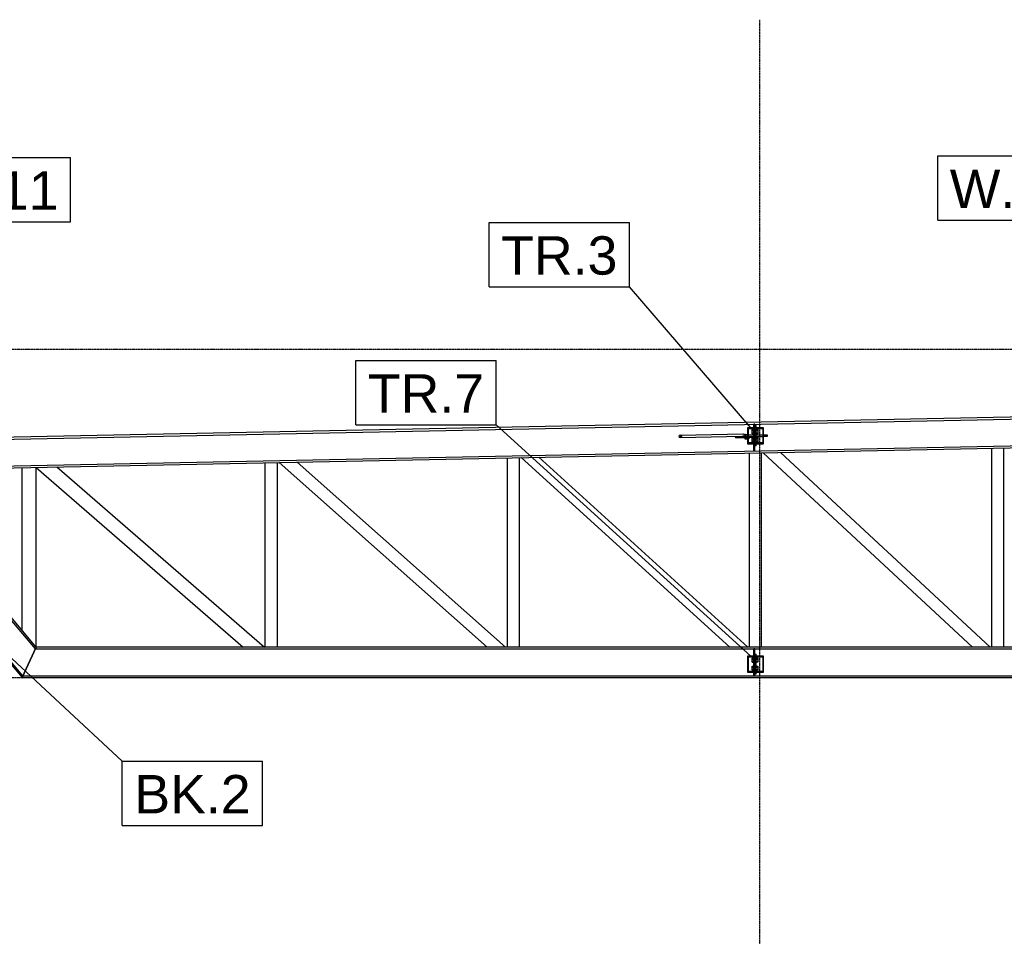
# Model space of a CAD drawing. Header units: millimetres. Extents: x 0 to 42000, y 0 to 29700.
# Tile 5 of 29: x 6320 to 11220, y 9628 to 14192. Entities that reach past the tile are written whole.
import ezdxf

# ---------------------------------------------------------------- set-up
doc = ezdxf.new("R2010")
doc.units = ezdxf.units.MM
doc.linetypes.add('DXK_LINE_DOT3', pattern=[5.9187, 2.979, -0.9799, 0.9799, -0.9799])
for name, color, linetype in [('TS_INNE_OBIEKTY', 7, 'Continuous'), ('TS_LINIE_WIDOCZNE', 7, 'Continuous'), ('TS_OPISY', 7, 'Continuous'), ('TS_OPISY_LINIE', 7, 'Continuous'), ('TS_OPISY_RAMKA', 7, 'Continuous'), ('TS_WYPELNIENIE', 7, 'Continuous')]:
    doc.layers.add(name, color=color, linetype=linetype)
doc.styles.add('Arial', font='ARIAL.TTF', dxfattribs={"height": 0.2})

# ---------------------------------------------------------------- blocks, each defined once
blk = doc.blocks.new('Part-293068075-1342 - 1320')
at = {"layer": 'TS_LINIE_WIDOCZNE', "color": 1, "linetype": 'Continuous'}
for p, q in [((6402.7, 11068.5), (6332.1, 10916.5)), ((6398.5, 11059.5), (18332.1, 11059.5)), ((18332.1, 11068.5), (6402.7, 11068.5)), ((6332.1, 10916.5), (18332.1, 10916.5)), ((6336.3, 10925.5), (18332.1, 10925.5))]:
    blk.add_line(p, q, dxfattribs=at)
blk = doc.blocks.new('Part-293068075-1344 - 1320')
at = {"layer": 'TS_LINIE_WIDOCZNE', "color": 1, "linetype": 'Continuous'}
for p, q in [((14802.4, 12283.5), (5562.2, 12098.5)), ((5562.2, 12089.5), (12349.9, 12225.4)), ((5562.2, 11955.5), (12397.1, 12092.3)), ((5562.2, 11946.5), (12397.1, 12083.3))]:
    blk.add_line(p, q, dxfattribs=at)
blk = doc.blocks.new('Part-293068075-1345 - 1320')
at = {"layer": 'TS_LINIE_WIDOCZNE', "color": 1, "linetype": 'Continuous'}
for p, q in [((5562.2, 11933.4), (5578.1, 11946.8)), ((5660, 11948.5), (5648.4, 11948.2)), ((6398.5, 11059.5), (5648.4, 11948.2)), ((6402.7, 11068.5), (5660, 11948.5)), ((6336.3, 10925.5), (5562.2, 11842.6)), ((5562.2, 11842.6), (5562.2, 11828.7)), ((5562.2, 11828.7), (6332.1, 10916.5)), ((6332.1, 10916.5), (6402.7, 11068.5))]:
    blk.add_line(p, q, dxfattribs=at)
blk = doc.blocks.new('Part-293068075-1346 - 1320')
at = {"layer": 'TS_LINIE_WIDOCZNE', "color": 1, "linetype": 'Continuous'}
for p, q in [((6332.4, 11151.8), (6332.4, 11961.9)), ((6402.4, 11068.9), (6402.4, 11963.3))]:
    blk.add_line(p, q, dxfattribs=at)
blk = doc.blocks.new('Part-293068075-1349 - 1320')
at = {"layer": 'TS_WYPELNIENIE', "linetype": 'Continuous'}
h = blk.add_hatch(dxfattribs=at)
h.set_pattern_fill('', color=256, scale=70, style=0, pattern_type=0)
h.set_pattern_definition([(45, (9942.4, 11023.02), (-157.15, 157.15), [])])
h.paths.add_polyline_path([(10022.4, 11023), (9942.4, 11023), (9942.4, 10943), (10022.4, 10943)])
h.paths.add_polyline_path([(9946.4, 10947), (9946.4, 11019), (10018.4, 11019), (10018.4, 10947)])
at = {"layer": 'TS_INNE_OBIEKTY', "color": 1, "linetype": 'Continuous'}
for p, q in [((10022.4, 11023), (9942.4, 11023)), ((9942.4, 11023), (9942.4, 10943)), ((9946.4, 11019), (10018.4, 11019)), ((9946.4, 10947), (9946.4, 11019)), ((10018.4, 11019), (10018.4, 10947)), ((10022.4, 10943), (10022.4, 11023)), ((9942.4, 10943), (10022.4, 10943)), ((10018.4, 10947), (9946.4, 10947))]:
    blk.add_line(p, q, dxfattribs=at)
blk = doc.blocks.new('Part-293068075-1350 - 1320')
at = {"layer": 'TS_WYPELNIENIE', "linetype": 'Continuous'}
h = blk.add_hatch(dxfattribs=at)
h.set_pattern_fill('', color=256, scale=70, style=0, pattern_type=0)
h.set_pattern_definition([(45, (9942.38, 12160.5), (-157.15, 157.15), [])])
h.paths.add_polyline_path([(10022.4, 12160.5), (9942.4, 12160.5), (9942.4, 12080.5), (10022.4, 12080.5)])
h.paths.add_polyline_path([(9946.4, 12084.5), (9946.4, 12156.5), (10018.4, 12156.5), (10018.4, 12084.5)])
at = {"layer": 'TS_INNE_OBIEKTY', "color": 1, "linetype": 'Continuous'}
for p, q in [((10022.4, 12160.5), (9942.4, 12160.5)), ((9942.4, 12160.5), (9942.4, 12080.5)), ((9946.4, 12156.5), (10018.4, 12156.5)), ((9946.4, 12084.5), (9946.4, 12156.5)), ((10018.4, 12156.5), (10018.4, 12084.5)), ((10022.4, 12080.5), (10022.4, 12160.5)), ((9942.4, 12080.5), (10022.4, 12080.5)), ((10018.4, 12084.5), (9946.4, 12084.5))]:
    blk.add_line(p, q, dxfattribs=at)
blk = doc.blocks.new('Part-293068075-1403 - 1320')
at = {"layer": 'TS_LINIE_WIDOCZNE', "color": 1, "linetype": 'Continuous'}
for p, q in [((7542.4, 11068.5), (7542.4, 11986.2)), ((7602.4, 11068.5), (7602.4, 11987.4))]:
    blk.add_line(p, q, dxfattribs=at)
blk = doc.blocks.new('Part-293068075-2263 - 1320')
at = {"layer": 'TS_LINIE_WIDOCZNE', "color": 1, "linetype": 'Continuous'}
for p, q in [((9881.5, 12117.2), (9914, 12118)), ((9881.5, 12117.2), (9881.7, 12111.2)), ((9881.7, 12111.2), (9931.1, 12112.3)), ((9914.2, 12112), (9881.7, 12111.2)), ((9914, 12118), (9942.4, 12118.6)), ((9914, 12118), (9914.2, 12112)), ((9914.2, 12112), (9942.4, 12112.6)), ((9931.1, 12112.3), (9942.4, 12112.5)), ((9946.4, 12112.7), (9963.6, 12113.1)), ((9946.4, 12112.6), (9952, 12112.8)), ((9960.1, 12113), (9952, 12112.8)), ((9963.6, 12113.1), (9960.1, 12113)), ((9963.6, 12113.1), (9963.5, 12116.5))]:
    blk.add_line(p, q, dxfattribs=at)
blk = doc.blocks.new('Part-293068075-1406 - 1320')
at = {"layer": 'TS_LINIE_WIDOCZNE', "color": 1, "linetype": 'Continuous'}
for p, q in [((8747.4, 11068.5), (8747.4, 12010.3)), ((8807.4, 11068.5), (8807.4, 12011.5))]:
    blk.add_line(p, q, dxfattribs=at)
blk = doc.blocks.new('Part-293068075-1409 - 1320')
at = {"layer": 'TS_LINIE_WIDOCZNE', "color": 1, "linetype": 'Continuous'}
for p, q in [((9952.4, 11068.5), (9952.4, 12034.4)), ((10012.4, 11068.5), (10012.4, 12035.6))]:
    blk.add_line(p, q, dxfattribs=at)
blk = doc.blocks.new('Part-293068075-1412 - 1320')
at = {"layer": 'TS_LINIE_WIDOCZNE', "color": 1, "linetype": 'Continuous'}
for p, q in [((11157.4, 11068.5), (11157.4, 12058.5)), ((11217.4, 11068.5), (11217.4, 12059.7))]:
    blk.add_line(p, q, dxfattribs=at)
blk = doc.blocks.new('Part-293068075-1431 - 1320')
at = {"layer": 'TS_LINIE_WIDOCZNE', "color": 1, "linetype": 'Continuous'}
for p, q in [((6402.4, 11963.3), (6402.4, 11961.9)), ((6402.4, 11961.9), (7431.4, 11068.5)), ((6505.2, 11965.4), (7538.2, 11068.5))]:
    blk.add_line(p, q, dxfattribs=at)
blk = doc.blocks.new('Part-293068075-1434 - 1320')
at = {"layer": 'TS_LINIE_WIDOCZNE', "color": 1, "linetype": 'Continuous'}
for p, q in [((7611.9, 11987.5), (8646.6, 11068.5)), ((7700.2, 11989.3), (8737, 11068.5))]:
    blk.add_line(p, q, dxfattribs=at)
blk = doc.blocks.new('Part-293068075-1437 - 1320')
at = {"layer": 'TS_LINIE_WIDOCZNE', "color": 1, "linetype": 'Continuous'}
for p, q in [((8815.6, 12011.6), (9854.1, 11068.5)), ((8902.9, 12013.4), (9943.3, 11068.5))]:
    blk.add_line(p, q, dxfattribs=at)
blk = doc.blocks.new('Part-293068075-1440 - 1320')
at = {"layer": 'TS_LINIE_WIDOCZNE', "color": 1, "linetype": 'Continuous'}
for p, q in [((10019.4, 12035.7), (11061.4, 11068.5)), ((10105.7, 12037.5), (11149.6, 11068.5))]:
    blk.add_line(p, q, dxfattribs=at)
blk = doc.blocks.new('Part-293068075-1621 - 1320')
at = {"layer": 'TS_LINIE_WIDOCZNE', "color": 1, "linetype": 'Continuous'}
for p, q in [((9985.4, 12124.5), (10018.4, 12124.5)), ((9985.4, 12116.5), (10018.4, 12116.5)), ((10022.4, 12124.5), (10039.4, 12124.5)), ((10039.4, 12116.5), (10022.4, 12116.5)), ((10039.4, 12124.5), (10039.4, 12116.5))]:
    blk.add_line(p, q, dxfattribs=at)
blk = doc.blocks.new('Bolt-293068075-1625 - 1320')
at = {"layer": 'TS_INNE_OBIEKTY', "color": 1, "linetype": 'Continuous'}
for p, q in [((9965.9, 12130.1), (9965.9, 12150.9)), ((9965.9, 12150.9), (9973.4, 12150.9)), ((9965.9, 12145.7), (9973.4, 12145.7)), ((9965.9, 12135.3), (9973.4, 12135.3)), ((9965.9, 12130.1), (9973.4, 12130.1)), ((9965.9, 12090.1), (9965.9, 12110.9)), ((9965.9, 12110.9), (9973.4, 12110.9)), ((9965.9, 12105.7), (9973.4, 12105.7)), ((9985.4, 12150.9), (9992.9, 12150.9)), ((9985.4, 12145.7), (9992.9, 12145.7)), ((9985.4, 12135.3), (9992.9, 12135.3)), ((9992.9, 12130.1), (9985.4, 12130.1)), ((9985.4, 12110.9), (9992.9, 12110.9)), ((9985.4, 12105.7), (9992.9, 12105.7)), ((9992.9, 12150.9), (9992.9, 12130.1)), ((9992.9, 12110.9), (9992.9, 12090.1)), ((9965.9, 12095.3), (9973.4, 12095.3)), ((9965.9, 12090.1), (9973.4, 12090.1)), ((9985.4, 12095.3), (9992.9, 12095.3)), ((9992.9, 12090.1), (9985.4, 12090.1))]:
    blk.add_line(p, q, dxfattribs=at)
blk = doc.blocks.new('Part-293068075-1619 - 1320')
at = {"layer": 'TS_LINIE_WIDOCZNE', "color": 1, "linetype": 'Continuous'}
for p, q in [((9979.4, 12160.5), (9979.4, 12170.5)), ((9979.4, 12170.5), (9985.4, 12170.5)), ((9979.4, 12084.5), (9979.4, 12156.5)), ((9985.4, 12160.5), (9985.4, 12170.5)), ((9985.4, 12084.5), (9985.4, 12156.5)), ((9979.4, 12070.5), (9979.4, 12080.5)), ((9985.4, 12070.5), (9979.4, 12070.5)), ((9985.4, 12070.5), (9985.4, 12080.5))]:
    blk.add_line(p, q, dxfattribs=at)
blk = doc.blocks.new('Bolt-293068075-1657 - 1320')
at = {"layer": 'TS_INNE_OBIEKTY', "color": 1, "linetype": 'Continuous'}
for p, q in [((9965.9, 10992.6), (9965.9, 11013.4)), ((9965.9, 11013.4), (9973.4, 11013.4)), ((9965.9, 11008.2), (9973.4, 11008.2)), ((9965.9, 10997.8), (9973.4, 10997.8)), ((9965.9, 10992.6), (9973.4, 10992.6)), ((9985.4, 11013.4), (9992.9, 11013.4)), ((9985.4, 11008.2), (9992.9, 11008.2)), ((9985.4, 10997.8), (9992.9, 10997.8)), ((9992.9, 10992.6), (9985.4, 10992.6)), ((9992.9, 11013.4), (9992.9, 10992.6)), ((9965.9, 10952.6), (9965.9, 10973.4)), ((9965.9, 10973.4), (9973.4, 10973.4)), ((9965.9, 10968.2), (9973.4, 10968.2)), ((9965.9, 10957.8), (9973.4, 10957.8)), ((9965.9, 10952.6), (9973.4, 10952.6)), ((9985.4, 10973.4), (9992.9, 10973.4)), ((9985.4, 10968.2), (9992.9, 10968.2)), ((9985.4, 10957.8), (9992.9, 10957.8)), ((9992.9, 10952.6), (9985.4, 10952.6)), ((9992.9, 10973.4), (9992.9, 10952.6))]:
    blk.add_line(p, q, dxfattribs=at)
blk = doc.blocks.new('Part-293068075-1655 - 1320')
at = {"layer": 'TS_LINIE_WIDOCZNE', "color": 1, "linetype": 'Continuous'}
for p, q in [((9979.4, 11023), (9979.4, 11033)), ((9979.4, 11033), (9985.4, 11033)), ((9985.4, 11023), (9985.4, 11033)), ((9979.4, 10947), (9979.4, 11019)), ((9985.4, 10947), (9985.4, 11019)), ((9979.4, 10933), (9979.4, 10943)), ((9985.4, 10933), (9979.4, 10933)), ((9985.4, 10933), (9985.4, 10943))]:
    blk.add_line(p, q, dxfattribs=at)
blk = doc.blocks.new('Part-293068075-1620 - 1320')
at = {"layer": 'TS_LINIE_WIDOCZNE', "color": 1, "linetype": 'Continuous'}
for p, q in [((9913.4, 12118), (9913.4, 12118)), ((9942.4, 12124.5), (9925.7, 12124.5)), ((9933.4, 12118.4), (9933.4, 12124.5)), ((9946.4, 12124.5), (9973.4, 12124.5)), ((9946.4, 12116.5), (9973.4, 12116.5))]:
    blk.add_line(p, q, dxfattribs=at)
blk = doc.blocks.new('Part-293068075-1622 - 1320')
at = {"layer": 'TS_LINIE_WIDOCZNE', "color": 1, "linetype": 'Continuous'}
for p, q in [((9979.4, 12177.5), (9973.4, 12177.5)), ((9973.4, 12160.5), (9973.4, 12177.5)), ((9973.4, 12084.5), (9973.4, 12156.5)), ((9979.4, 12170.5), (9979.4, 12177.5)), ((9973.4, 12044.5), (9973.4, 12080.5)), ((9979.4, 12044.5), (9979.4, 12070.5)), ((9979.4, 12044.5), (9973.4, 12044.5))]:
    blk.add_line(p, q, dxfattribs=at)
blk = doc.blocks.new('Part-293068075-1656 - 1320')
at = {"layer": 'TS_LINIE_WIDOCZNE', "color": 1, "linetype": 'Continuous'}
for p, q in [((9979.4, 11059), (9973.4, 11059)), ((9973.4, 11023), (9973.4, 11059)), ((9979.4, 11033), (9979.4, 11059)), ((9973.4, 10947), (9973.4, 11019)), ((9973.4, 10926), (9973.4, 10943)), ((9979.4, 10926), (9979.4, 10933)), ((9979.4, 10926), (9973.4, 10926))]:
    blk.add_line(p, q, dxfattribs=at)
blk = doc.blocks.new('GridLine-293068075-2311 - 1320')
at = {"layer": 'TS_INNE_OBIEKTY', "color": 4, "linetype": 'DXK_LINE_DOT3'}
blk.add_line((2766.4, 10916.5), (28590.7, 10916.5), dxfattribs=at)
blk = doc.blocks.new('Part-293068075-1991 - 1320')
at = {"layer": 'TS_WYPELNIENIE', "linetype": 'Continuous'}
h = blk.add_hatch(dxfattribs=at)
h.set_pattern_fill('', color=256, scale=70, style=0, pattern_type=0)
h.set_pattern_definition([(45, (9613, 12122.27), (-157.15, 157.15), [])])
h.paths.add_polyline_path([(9615.2, 12118.1), (9613, 12122.3), (9607.7, 12123.9), (9602.6, 12122.1), (9600.5, 12117.8), (9602.7, 12113.6), (9608, 12111.9), (9613.2, 12113.8)])
at = {"layer": 'TS_INNE_OBIEKTY', "color": 1, "linetype": 'Continuous'}
for p, q in [((9602.6, 12122.1), (9600.5, 12117.8)), ((9600.5, 12117.8), (9602.7, 12113.6)), ((9607.7, 12123.9), (9602.6, 12122.1)), ((9602.7, 12113.6), (9608, 12111.9)), ((9613, 12122.3), (9607.7, 12123.9)), ((9608, 12111.9), (9613.2, 12113.8)), ((9615.2, 12118.1), (9613, 12122.3)), ((9613.2, 12113.8), (9615.2, 12118.1))]:
    blk.add_line(p, q, dxfattribs=at)
at = {"layer": 'TS_LINIE_WIDOCZNE', "color": 1, "linetype": 'Continuous'}
for p, q in [((9607.7, 12123.9), (9920.8, 12130.2)), ((9608, 12111.9), (9914, 12118)), ((9920.8, 12130.2), (9924.3, 12128.5)), ((9921, 12118.2), (9924.5, 12120)), ((9924.3, 12128.5), (9925.8, 12124.3)), ((9925.8, 12124.3), (9924.5, 12120))]:
    blk.add_line(p, q, dxfattribs=at)
blk = doc.blocks.new('Bolt-293068075-2264 - 1320')
at = {"layer": 'TS_INNE_OBIEKTY', "color": 1, "linetype": 'Continuous'}
for p, q in [((9928.8, 12125.8), (9937.1, 12125.9)), ((9930, 12125.8), (9928.8, 12125.8)), ((9928.8, 12124.5), (9928.8, 12125.8)), ((9929, 12112.3), (9937.4, 12112.4)), ((9930.3, 12112.3), (9929, 12112.3)), ((9929, 12112.3), (9929.2, 12104.8)), ((9937.5, 12104.9), (9929.2, 12104.8)), ((9929.2, 12104.8), (9930.4, 12104.8)), ((9930, 12125.8), (9939.6, 12126)), ((9930.3, 12112.3), (9939.8, 12112.5)), ((9930.4, 12104.8), (9940, 12105)), ((9931.6, 12112.4), (9931.6, 12112.3)), ((9931.6, 12112.3), (9931.6, 12112.4)), ((9931.6, 12112.3), (9932, 12112.4)), ((9931.6, 12112.3), (9932, 12112.4)), ((9931.9, 12112.3), (9931.6, 12112.3)), ((9931.9, 12112.3), (9931.6, 12112.3)), ((9932.9, 12112.4), (9931.9, 12112.3)), ((9932.9, 12112.4), (9931.9, 12112.3)), ((9932, 12112.4), (9933, 12112.4)), ((9932.6, 12112.4), (9932.6, 12112.4)), ((9933.1, 12112.4), (9932.6, 12112.4)), ((9932.6, 12112.4), (9933.8, 12112.4)), ((9934.4, 12112.4), (9932.9, 12112.4)), ((9933, 12112.4), (9934.6, 12112.4)), ((9935, 12112.4), (9933.1, 12112.4)), ((9933.8, 12112.4), (9936.2, 12112.5)), ((9936.3, 12112.4), (9934.4, 12112.4)), ((9934.6, 12112.4), (9936.5, 12112.5)), ((9937.9, 12112.4), (9935, 12112.4)), ((9936.2, 12112.5), (9939.3, 12112.5)), ((9938.5, 12112.5), (9936.3, 12112.4)), ((9936.5, 12112.5), (9938.7, 12112.5)), ((9937.1, 12125.9), (9942.4, 12126)), ((9937.1, 12124.5), (9937.1, 12125.9)), ((9937.4, 12112.4), (9942.4, 12112.5)), ((9937.4, 12112.4), (9937.5, 12104.9)), ((9937.5, 12104.9), (9942.4, 12105)), ((9941, 12112.5), (9937.9, 12112.4)), ((9940.7, 12112.5), (9938.5, 12112.5)), ((9938.7, 12112.5), (9940.9, 12112.5)), ((9939.3, 12112.5), (9942.2, 12112.6)), ((9939.6, 12126), (9942.4, 12126.1)), ((9939.8, 12112.5), (9942.4, 12112.6)), ((9940, 12105), (9942.4, 12105.1)), ((9942.4, 12112.5), (9940.7, 12112.5)), ((9940.9, 12112.5), (9942.4, 12112.6)), ((9942.4, 12112.5), (9941, 12112.5)), ((9942.2, 12112.6), (9942.4, 12112.6)), ((9946.4, 12126.1), (9947.9, 12126.2)), ((9946.4, 12126.1), (9946.7, 12126.1)), ((9946.4, 12112.6), (9948.2, 12112.7)), ((9946.4, 12112.6), (9946.9, 12112.6)), ((9946.4, 12105.1), (9948.3, 12105.2)), ((9946.4, 12105.1), (9947.1, 12105.1)), ((9946.7, 12126.1), (9947.9, 12126.2)), ((9946.7, 12124.5), (9946.7, 12126.1)), ((9946.9, 12112.6), (9948.2, 12112.7)), ((9947.1, 12105.1), (9946.9, 12112.6)), ((9948.3, 12105.2), (9947.1, 12105.1)), ((9947.9, 12124.5), (9947.9, 12126.2)), ((9948.2, 12112.7), (9948.3, 12105.2))]:
    blk.add_line(p, q, dxfattribs=at)
blk = doc.blocks.new('GridLine-293068075-2304 - 1320')
at = {"layer": 'TS_INNE_OBIEKTY', "color": 4, "linetype": 'DXK_LINE_DOT3'}
blk.add_line((10004, 6281.5), (10004, 14191.5), dxfattribs=at)
blk = doc.blocks.new('GridLine-293068075-2312 - 1320')
at = {"layer": 'TS_INNE_OBIEKTY', "color": 4, "linetype": 'DXK_LINE_DOT3'}
blk.add_line((2766.4, 12551.5), (28590.7, 12551.5), dxfattribs=at)
blk = doc.blocks.new('Mark-293068075-2566 - 1320')
at = {"layer": 'TS_OPISY_LINIE', "linetype": 'Continuous'}
blk.add_line((12370.2, 12229.9), (11630.8, 13193.9), dxfattribs=at)
at = {"layer": 'TS_OPISY_RAMKA', "linetype": 'Continuous'}
for p, q in [((10888.8, 13513.9), (11630.8, 13513.9)), ((10888.8, 13193.9), (10888.8, 13513.9)), ((11630.8, 13193.9), (11630.8, 13513.9)), ((10888.8, 13193.9), (11630.8, 13193.9))]:
    blk.add_line(p, q, dxfattribs=at)
blk.add_wipeout([(11570.8, 13253.9), (11570.8, 13453.9), (10948.8, 13453.9), (10948.8, 13253.9)]).dxf.layer = 'TS_OPISY_LINIE'
blk.add_wipeout([(11570.8, 13253.9), (11570.8, 13453.9), (10948.8, 13453.9), (10948.8, 13253.9)]).dxf.layer = 'TS_OPISY_LINIE'
at = {"layer": 'TS_OPISY', "style": 'Arial'}
blk.add_text('W.14', height=191.02, dxfattribs=at).set_placement((10948.8, 13253.9))
blk = doc.blocks.new('Mark-293068075-2472 - 1320')
at = {"layer": 'TS_OPISY_LINIE', "linetype": 'Continuous'}
blk.add_line((9958.7, 11022.5), (8690.6, 12175.2), dxfattribs=at)
at = {"layer": 'TS_OPISY_RAMKA', "linetype": 'Continuous'}
for p, q in [((7992.9, 12495.2), (8690.6, 12495.2)), ((7992.9, 12175.2), (7992.9, 12495.2)), ((8690.6, 12175.2), (8690.6, 12495.2)), ((7992.9, 12175.2), (8690.6, 12175.2))]:
    blk.add_line(p, q, dxfattribs=at)
blk.add_wipeout([(8630.6, 12235.2), (8630.6, 12435.2), (8052.9, 12435.2), (8052.9, 12235.2)]).dxf.layer = 'TS_OPISY_LINIE'
blk.add_wipeout([(8630.6, 12235.2), (8630.6, 12435.2), (8052.9, 12435.2), (8052.9, 12235.2)]).dxf.layer = 'TS_OPISY_LINIE'
at = {"layer": 'TS_OPISY', "style": 'Arial'}
blk.add_text('TR.7', height=191.02, dxfattribs=at).set_placement((8052.9, 12235.2))
blk = doc.blocks.new('Mark-293068075-2473 - 1320')
at = {"layer": 'TS_OPISY_LINIE', "linetype": 'Continuous'}
blk.add_line((9958.7, 12160), (9354.3, 12862.3), dxfattribs=at)
at = {"layer": 'TS_OPISY_RAMKA', "linetype": 'Continuous'}
for p, q in [((8656.5, 13182.3), (9354.3, 13182.3)), ((8656.5, 12862.3), (8656.5, 13182.3)), ((9354.3, 12862.3), (9354.3, 13182.3)), ((8656.5, 12862.3), (9354.3, 12862.3))]:
    blk.add_line(p, q, dxfattribs=at)
blk.add_wipeout([(9294.3, 12922.3), (9294.3, 13122.3), (8716.5, 13122.3), (8716.5, 12922.3)]).dxf.layer = 'TS_OPISY_LINIE'
blk.add_wipeout([(9294.3, 12922.3), (9294.3, 13122.3), (8716.5, 13122.3), (8716.5, 12922.3)]).dxf.layer = 'TS_OPISY_LINIE'
at = {"layer": 'TS_OPISY', "style": 'Arial'}
blk.add_text('TR.3', height=191.02, dxfattribs=at).set_placement((8716.5, 12922.3))
blk = doc.blocks.new('Mark-293068075-2478 - 1320')
at = {"layer": 'TS_OPISY_LINIE', "linetype": 'Continuous'}
blk.add_line((5268.2, 12549.3), (5904.6, 13185.7), dxfattribs=at)
at = {"layer": 'TS_OPISY_RAMKA', "linetype": 'Continuous'}
for p, q in [((5904.6, 13505.7), (6572.9, 13505.7)), ((5904.6, 13185.7), (5904.6, 13505.7)), ((6572.9, 13185.7), (6572.9, 13505.7)), ((5904.6, 13185.7), (6572.9, 13185.7))]:
    blk.add_line(p, q, dxfattribs=at)
blk.add_wipeout([(6512.9, 13245.7), (6512.9, 13445.7), (5964.6, 13445.7), (5964.6, 13245.7)]).dxf.layer = 'TS_OPISY_LINIE'
blk.add_wipeout([(6512.9, 13245.7), (6512.9, 13445.7), (5964.6, 13445.7), (5964.6, 13245.7)]).dxf.layer = 'TS_OPISY_LINIE'
at = {"layer": 'TS_OPISY', "style": 'Arial'}
blk.add_text('A.11', height=191.02, dxfattribs=at).set_placement((5964.6, 13245.7))
blk = doc.blocks.new('Mark-293068075-2649 - 1320')
at = {"layer": 'TS_OPISY_LINIE', "linetype": 'Continuous'}
blk.add_line((5466.2, 11767.7), (6830.7, 10500.4), dxfattribs=at)
at = {"layer": 'TS_OPISY_RAMKA', "linetype": 'Continuous'}
for p, q in [((6830.7, 10500.4), (7528.4, 10500.4)), ((6830.7, 10180.4), (6830.7, 10500.4)), ((7528.4, 10180.4), (7528.4, 10500.4)), ((6830.7, 10180.4), (7528.4, 10180.4))]:
    blk.add_line(p, q, dxfattribs=at)
blk.add_wipeout([(7468.4, 10240.4), (7468.4, 10440.4), (6890.7, 10440.4), (6890.7, 10240.4)]).dxf.layer = 'TS_OPISY_LINIE'
blk.add_wipeout([(7468.4, 10240.4), (7468.4, 10440.4), (6890.7, 10440.4), (6890.7, 10240.4)]).dxf.layer = 'TS_OPISY_LINIE'
at = {"layer": 'TS_OPISY', "style": 'Arial'}
blk.add_text('BK.2', height=191.02, dxfattribs=at).set_placement((6890.7, 10240.4))

msp = doc.modelspace()

# ---------------------------------------------------------------- block references
for name in ['GridLine-293068075-2304 - 1320', 'GridLine-293068075-2312 - 1320', 'Part-293068075-1344 - 1320', 'Part-293068075-1350 - 1320', 'Part-293068075-1622 - 1320', 'Part-293068075-1619 - 1320', 'Part-293068075-1991 - 1320', 'Part-293068075-2263 - 1320', 'Part-293068075-1620 - 1320', 'Bolt-293068075-2264 - 1320', 'Bolt-293068075-1625 - 1320', 'Part-293068075-1621 - 1320', 'Part-293068075-1412 - 1320', 'Part-293068075-1406 - 1320', 'Part-293068075-1437 - 1320', 'Part-293068075-1409 - 1320', 'Part-293068075-1440 - 1320', 'Part-293068075-1346 - 1320', 'Part-293068075-1431 - 1320', 'Part-293068075-1403 - 1320', 'Part-293068075-1434 - 1320', 'Part-293068075-1345 - 1320', 'GridLine-293068075-2311 - 1320', 'Part-293068075-1342 - 1320', 'Part-293068075-1656 - 1320', 'Part-293068075-1655 - 1320', 'Part-293068075-1349 - 1320', 'Bolt-293068075-1657 - 1320']:
    msp.add_blockref(name, (0, 0))

# ---------------------------------------------------------------- next in the draw order: block references
for name in ['Mark-293068075-2478 - 1320', 'Mark-293068075-2566 - 1320', 'Mark-293068075-2472 - 1320', 'Mark-293068075-2649 - 1320']:
    msp.add_blockref(name, (0, 0))

# ---------------------------------------------------------------- next in the draw order: block references
msp.add_blockref('Mark-293068075-2473 - 1320', (0, 0))

doc.saveas('drawing.dxf')
